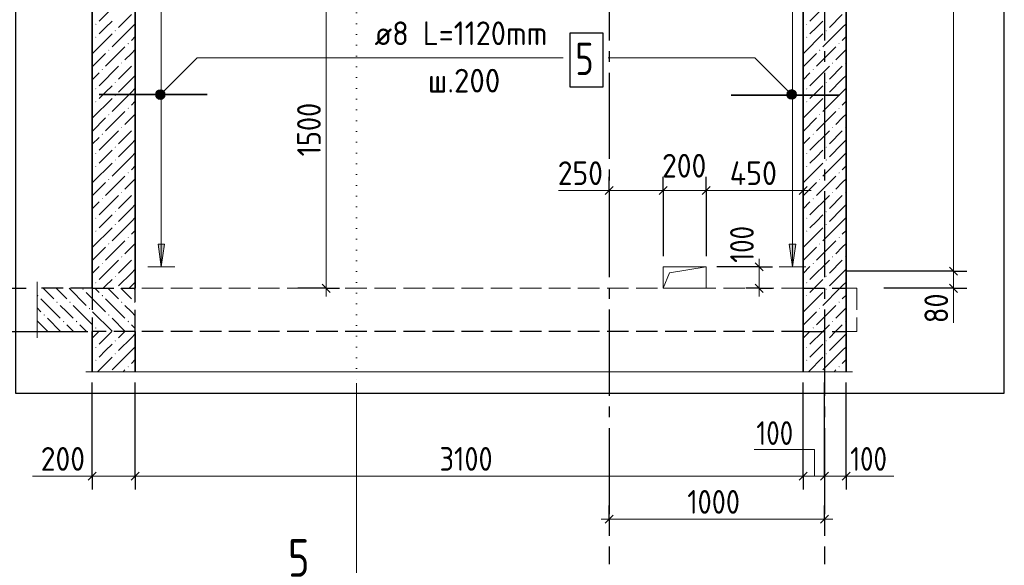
# Model space of a CAD drawing. Header units: millimetres. Extents: x 0 to 50400, y 0 to 35640.
# Tile 3 of 22: x 5724 to 16694, y 12266 to 18346. Entities that reach past the tile are written whole.
import ezdxf

# ---------------------------------------------------------------- set-up
doc = ezdxf.new("R2010")
doc.units = ezdxf.units.MM
for name, pattern in [('______2', [324, 240, -84]), ('______5', [1320, 960, -120, 120, -120]), ('______9', [120, 0, -120])]:
    doc.linetypes.add(name, pattern=pattern)
for name, color, linetype, lineweight in [('Standard', 7, 'Continuous', 25), ('ЖБ Лестница', 52, 'Continuous', 25), ('ЖБ Перекрытие верхний уровень', 7, 'Continuous', 35), ('ЖБ Стена верхний уровень', 7, 'Continuous', 35), ('Общий02', 7, 'Continuous', 18), ('Позиционная метка линия выноска', 7, 'Continuous', 13), ('Размерная линия_ общее', 7, 'Continuous', 13), ('Сечения символ', 7, 'Continuous', 25)]:
    doc.layers.add(name, color=color, linetype=linetype, lineweight=lineweight)
doc.layers.add('Оси', color=7, linetype='______5', true_color=0x656565)
doc.layers.add('Стена ДОП П-обр. неравн', color=7, linetype='Continuous', true_color=0xa0a0a0)
doc.layers.add('Размерная выноска', color=7, linetype='Continuous')
doc.styles.add('ISOCPEUR', font='txt')

msp = doc.modelspace()

# ---------------------------------------------------------------- hatches: boundary and pattern name
at = {"layer": 'ЖБ Перекрытие верхний уровень', "linetype": 'Continuous', "lineweight": 18, "transparency": 33554687}
for points in [[(5918, 15271), (5925, 15279), (5933, 15271), (5925, 15263), (5918, 15270)], [(6422, 15343), (6429, 15351), (6437, 15343), (6429, 15335)], [(6638, 15271), (6645, 15279), (6653, 15271), (6645, 15263)], [(6134, 15199), (6141, 15207), (6149, 15199), (6141, 15191)], [(6278, 15199), (6285, 15207), (6293, 15199), (6285, 15191)], [(6854, 15199), (6861, 15207), (6869, 15199), (6861, 15191)], [(6998, 15199), (7005, 15207), (7012, 15200), (7012, 15198), (7005, 15191)], [(5990, 15055), (5997, 15063), (6005, 15055), (5997, 15047)], [(6494, 15127), (6501, 15135), (6509, 15127), (6501, 15119)], [(6710, 15055), (6717, 15063), (6725, 15055), (6717, 15047)], [(6206, 14983), (6213, 14991), (6221, 14983), (6213, 14975)], [(6350, 14983), (6357, 14991), (6365, 14983), (6357, 14975)], [(6566, 14911), (6573, 14919), (6581, 14911), (6573, 14903)], [(6926, 14983), (6933, 14991), (6941, 14983), (6933, 14975)]]:
    msp.add_hatch(color=7, dxfattribs=at).paths.add_polyline_path(points, flags=16)
at = {"layer": 'ЖБ Стена верхний уровень', "linetype": 'Continuous', "lineweight": 18, "transparency": 33554687}
for points in [[(6567, 18295), (6573, 18301), (6579, 18295), (6573, 18289)], [(6783, 18223), (6789, 18229), (6795, 18223), (6789, 18217)], [(14487, 18295), (14493, 18301), (14499, 18295), (14493, 18289)], [(14703, 18223), (14709, 18229), (14715, 18223), (14709, 18217)], [(6567, 18151), (6573, 18157), (6579, 18151), (6573, 18145)], [(14487, 18151), (14493, 18157), (14499, 18151), (14493, 18145)], [(6711, 18007), (6717, 18013), (6723, 18007), (6717, 18001)], [(6927, 18079), (6933, 18085), (6939, 18079), (6933, 18073)], [(14631, 18007), (14637, 18013), (14643, 18007), (14637, 18001)], [(14847, 18079), (14853, 18085), (14859, 18079), (14853, 18073)], [(6639, 17791), (6645, 17797), (6651, 17791), (6645, 17785)], [(6855, 17863), (6861, 17869), (6867, 17863), (6861, 17857)], [(6999, 17863), (7005, 17869), (7011, 17863), (7005, 17857)], [(14559, 17791), (14565, 17797), (14571, 17791), (14565, 17785)], [(14775, 17863), (14781, 17869), (14787, 17863), (14781, 17857)], [(14919, 17863), (14925, 17869), (14931, 17863), (14925, 17857)], [(6567, 17575), (6573, 17581), (6579, 17575), (6573, 17569)], [(6783, 17647), (6789, 17653), (6795, 17647), (6789, 17641)], [(14487, 17575), (14493, 17581), (14499, 17575), (14493, 17569)], [(14703, 17647), (14709, 17653), (14715, 17647), (14709, 17641)], [(6783, 17503), (6789, 17509), (6795, 17503), (6789, 17497)], [(14703, 17503), (14709, 17509), (14715, 17503), (14709, 17497)], [(6567, 17431), (6573, 17437), (6579, 17431), (6573, 17425)], [(6927, 17359), (6933, 17365), (6939, 17359), (6933, 17353)], [(14487, 17431), (14493, 17437), (14499, 17431), (14493, 17425)], [(14847, 17359), (14853, 17365), (14859, 17359), (14853, 17353)], [(6711, 17287), (6717, 17293), (6723, 17287), (6717, 17281)], [(14631, 17287), (14637, 17293), (14643, 17287), (14637, 17281)], [(6855, 17143), (6861, 17149), (6867, 17143), (6861, 17137)], [(6999, 17143), (7005, 17149), (7011, 17143), (7005, 17137)], [(14775, 17143), (14781, 17149), (14787, 17143), (14781, 17137)], [(14919, 17143), (14925, 17149), (14931, 17143), (14925, 17137)], [(6639, 17071), (6645, 17077), (6651, 17071), (6645, 17065)], [(14559, 17071), (14565, 17077), (14571, 17071), (14565, 17065)], [(6783, 16927), (6789, 16933), (6795, 16927), (6789, 16921)], [(14703, 16927), (14709, 16933), (14715, 16927), (14709, 16921)], [(6567, 16855), (6573, 16861), (6579, 16855), (6573, 16849)], [(6783, 16783), (6789, 16789), (6795, 16783), (6789, 16777)], [(14487, 16855), (14493, 16861), (14499, 16855), (14493, 16849)], [(14703, 16783), (14709, 16789), (14715, 16783), (14709, 16777)], [(6567, 16711), (6573, 16717), (6579, 16711), (6573, 16705)], [(14487, 16711), (14493, 16717), (14499, 16711), (14493, 16705)], [(6711, 16567), (6717, 16573), (6723, 16567), (6717, 16561)], [(6927, 16639), (6933, 16645), (6939, 16639), (6933, 16633)], [(14631, 16567), (14637, 16573), (14643, 16567), (14637, 16561)], [(14847, 16639), (14853, 16645), (14859, 16639), (14853, 16633)], [(6639, 16351), (6645, 16357), (6651, 16351), (6645, 16345)], [(6855, 16423), (6861, 16429), (6867, 16423), (6861, 16417)], [(6999, 16423), (7005, 16429), (7011, 16423), (7005, 16417)], [(14559, 16351), (14565, 16357), (14571, 16351), (14565, 16345)], [(14775, 16423), (14781, 16429), (14787, 16423), (14781, 16417)], [(14919, 16423), (14925, 16429), (14931, 16423), (14925, 16417)], [(6567, 16135), (6573, 16141), (6579, 16135), (6573, 16129)], [(6783, 16207), (6789, 16213), (6795, 16207), (6789, 16201)], [(14487, 16135), (14493, 16141), (14499, 16135), (14493, 16129)], [(14703, 16207), (14709, 16213), (14715, 16207), (14709, 16201)], [(6783, 16063), (6789, 16069), (6795, 16063), (6789, 16057)], [(14703, 16063), (14709, 16069), (14715, 16063), (14709, 16057)], [(6567, 15991), (6573, 15997), (6579, 15991), (6573, 15985)], [(6927, 15919), (6933, 15925), (6939, 15919), (6933, 15913)], [(14487, 15991), (14493, 15997), (14499, 15991), (14493, 15985)], [(14847, 15919), (14853, 15925), (14859, 15919), (14853, 15913)], [(6711, 15847), (6717, 15853), (6723, 15847), (6717, 15841)], [(14631, 15847), (14637, 15853), (14643, 15847), (14637, 15841)], [(6855, 15703), (6861, 15709), (6867, 15703), (6861, 15697)], [(6999, 15703), (7005, 15709), (7011, 15703), (7005, 15697)], [(14775, 15703), (14781, 15709), (14787, 15703), (14781, 15697)], [(14919, 15703), (14925, 15709), (14931, 15703), (14925, 15697)], [(6639, 15631), (6645, 15637), (6651, 15631), (6645, 15625)], [(14559, 15631), (14565, 15637), (14571, 15631), (14565, 15625)], [(6783, 15487), (6789, 15493), (6795, 15487), (6789, 15481)], [(14703, 15487), (14709, 15493), (14715, 15487), (14709, 15481)], [(6567, 15415), (6573, 15421), (6579, 15415), (6573, 15409)], [(14487, 15415), (14493, 15421), (14499, 15415), (14493, 15409)], [(14487, 15271), (14493, 15277), (14499, 15271), (14493, 15265)], [(14703, 15343), (14709, 15349), (14715, 15343), (14709, 15337)], [(14847, 15199), (14853, 15205), (14859, 15199), (14853, 15193)], [(14631, 15127), (14637, 15133), (14643, 15127), (14637, 15121)], [(14775, 14983), (14781, 14989), (14787, 14983), (14781, 14977)], [(14919, 14983), (14925, 14989), (14931, 14983), (14925, 14977)], [(14559, 14911), (14565, 14917), (14571, 14911), (14565, 14905)], [(6567, 14695), (6573, 14701), (6579, 14695), (6573, 14689)], [(6783, 14767), (6789, 14773), (6795, 14767), (6789, 14761)], [(14487, 14695), (14493, 14701), (14499, 14695), (14493, 14689)], [(14703, 14767), (14709, 14773), (14715, 14767), (14709, 14761)], [(6783, 14623), (6789, 14629), (6795, 14623), (6789, 14617)], [(14703, 14623), (14709, 14629), (14715, 14623), (14709, 14617)], [(6567, 14551), (6573, 14557), (6579, 14551), (6573, 14545)], [(6927, 14479), (6933, 14485), (6939, 14479), (6933, 14473)], [(14487, 14551), (14493, 14557), (14499, 14551), (14493, 14545)], [(14847, 14479), (14853, 14485), (14859, 14479), (14853, 14473)]]:
    msp.add_hatch(color=7, dxfattribs=at).paths.add_polyline_path(points, flags=16)
at = {"layer": 'Общий02', "linetype": 'Continuous', "lineweight": 13, "transparency": 33554687}
for points in [[(7266, 15844), (7302, 15592), (7338, 15844)], [(14298, 15844), (14334, 15592), (14370, 15844)]]:
    msp.add_hatch(color=7, dxfattribs=at).paths.add_polyline_path(points)
at = {"layer": 'Позиционная метка линия выноска', "linetype": 'Continuous', "lineweight": 13, "transparency": 33554687}
for points in [[(7344, 17498), (7278, 17564), (7254, 17550)], [(7344, 17526), (7306, 17564), (7278, 17564)], [(7344, 17526), (7278, 17564), (7344, 17498)], [(7306, 17564), (7344, 17526), (7330, 17550)], [(14272, 17527), (14310, 17565), (14286, 17551)], [(14310, 17565), (14272, 17527), (14272, 17499)], [(14310, 17565), (14272, 17499), (14338, 17565)], [(14338, 17565), (14272, 17499), (14286, 17475)], [(14338, 17565), (14286, 17475), (14362, 17551)], [(14362, 17551), (14286, 17475), (14310, 17461)], [(14362, 17551), (14310, 17461), (14376, 17527)], [(7330, 17474), (7254, 17550), (7240, 17526)], [(7330, 17474), (7240, 17526), (7306, 17460)], [(7306, 17460), (7240, 17526), (7240, 17498)], [(7306, 17460), (7240, 17498), (7278, 17460)], [(7278, 17460), (7240, 17498), (7254, 17474)], [(7344, 17498), (7254, 17550), (7330, 17474)], [(14376, 17527), (14310, 17461), (14338, 17461)], [(14376, 17527), (14338, 17461), (14376, 17499)], [(14376, 17499), (14338, 17461), (14362, 17475)]]:
    msp.add_hatch(color=7, dxfattribs=at).paths.add_polyline_path(points)

# ---------------------------------------------------------------- linework, layer by layer
at = {"layer": 'Standard', "color": 7, "linetype": 'Continuous', "lineweight": -3, "transparency": 33554687}
for p, q in [((12292, 16444), (12292, 16594)), ((12892, 16444), (12892, 16594)), ((13372, 16444), (13372, 16594)), ((14452, 16444), (14452, 16594)), ((12292, 16444), (12292, 16294)), ((12292, 16444), (12292, 16444)), ((12892, 16444), (12892, 16294)), ((12892, 16444), (12892, 15713)), ((13372, 16444), (13372, 16294)), ((13372, 16444), (13372, 15713)), ((14452, 16444), (14452, 16294)), ((14452, 16444), (14452, 16431)), ((13963, 15593), (13492, 15593)), ((13963, 15593), (13813, 15593)), ((13963, 15593), (14113, 15593)), ((16128, 15545), (15978, 15545)), ((16128, 15545), (16278, 15545)), ((9139, 15353), (8823, 15353)), ((9139, 15353), (8989, 15353)), ((9139, 15353), (9289, 15353)), ((13963, 15353), (13813, 15353)), ((13963, 15353), (13862, 15353)), ((13963, 15353), (14113, 15353)), ((16128, 15353), (15978, 15353)), ((16128, 15353), (16278, 15353)), ((6532, 13260), (6532, 13410)), ((7012, 13260), (7012, 13410)), ((14452, 13260), (14452, 13410)), ((14692, 13260), (14692, 13410)), ((14932, 13260), (14932, 13410)), ((6532, 13260), (6532, 13110)), ((7012, 13260), (7012, 13110)), ((14452, 13260), (14452, 13110)), ((14692, 13260), (14692, 13110)), ((14932, 13260), (14932, 13110)), ((12292, 12781), (12292, 12931)), ((14692, 12781), (14692, 12931)), ((12292, 12781), (12292, 12631)), ((14692, 12781), (14692, 12631))]:
    msp.add_line(p, q, dxfattribs=at)
at = {"layer": 'Standard', "color": 7, "linetype": 'Continuous', "lineweight": 25, "transparency": 33554687}
for p, q in [((12247, 16399), (12337, 16489)), ((12847, 16399), (12937, 16489)), ((13327, 16399), (13417, 16489)), ((14407, 16399), (14497, 16489)), ((14008, 15548), (13918, 15638)), ((16083, 15590), (16173, 15500)), ((9184, 15308), (9094, 15398)), ((14008, 15308), (13918, 15398)), ((16083, 15398), (16173, 15308)), ((6487, 13215), (6577, 13305)), ((6967, 13215), (7057, 13305)), ((14407, 13215), (14497, 13305)), ((14647, 13215), (14737, 13305)), ((14887, 13215), (14977, 13305)), ((12247, 12736), (12337, 12826)), ((14647, 12736), (14737, 12826))]:
    msp.add_line(p, q, dxfattribs=at)
at = {"layer": 'Standard', "color": 7, "linetype": 'Continuous', "lineweight": 13, "transparency": 33554687}
for p, q in [((12292, 16444), (12202, 16444)), ((12292, 16444), (12892, 16444)), ((12892, 16444), (13372, 16444)), ((13372, 16444), (14452, 16444)), ((14452, 16444), (14542, 16444)), ((13963, 15593), (13963, 15683)), ((16128, 15545), (16128, 15353)), ((9139, 15353), (9139, 15263)), ((13963, 15353), (13963, 15263)), ((16128, 15353), (16128, 15263)), ((6532, 13260), (6442, 13260)), ((6532, 13260), (7012, 13260)), ((7012, 13260), (14452, 13260)), ((14452, 13260), (14692, 13260)), ((14692, 13260), (14932, 13260)), ((14932, 13260), (15022, 13260)), ((12292, 12781), (12202, 12781)), ((12292, 12781), (14692, 12781)), ((14692, 12781), (14782, 12781))]:
    msp.add_line(p, q, dxfattribs=at)
at = {"layer": 'Standard', "color": 254, "linetype": 'Continuous', "lineweight": -3, "true_color": 0xc4c4ff, "transparency": 33554687}
msp.add_lwpolyline([(5678, 14184), (16694, 14184), (16694, 33356), (5678, 33356), (5678, 14184)], dxfattribs=at)
at = {"layer": 'Standard', "color": 7, "linetype": 'Continuous', "lineweight": 13, "transparency": 33554687}
for points in [[(16128, 24665), (16128, 24204), (16128, 24204), (16128, 15545)], [(9139, 15353), (9139, 16712), (9139, 16712), (9139, 18953)], [(13963, 15353), (13963, 15532), (13963, 15532), (13963, 15593)]]:
    msp.add_lwpolyline(points, dxfattribs=at)
at = {"layer": 'Standard', "color": 7, "linetype": 'Continuous', "lineweight": -3, "transparency": 33554687}
for points in [[(16128, 15545), (16082, 15545), (16082, 15545), (14933, 15545)], [(16128, 15353), (16090, 15353), (16090, 15353), (15350, 15353)], [(6532, 13260), (6532, 13280), (6532, 13280), (6532, 13280), (6532, 13280), (6532, 13302), (6532, 13302), (6532, 13588), (6532, 13588), (6532, 14304)], [(7012, 13260), (7012, 13280), (7012, 13280), (7012, 13280), (7012, 13280), (7012, 13320), (7012, 13320), (7012, 13830), (7012, 13830), (7012, 14304)], [(14452, 13260), (14452, 13280), (14452, 13280), (14452, 14304)], [(14692, 13260), (14692, 13280), (14692, 13280), (14692, 14304)], [(14932, 13260), (14932, 13280), (14932, 13280), (14932, 14304)]]:
    msp.add_lwpolyline(points, dxfattribs=at)
at = {"layer": 'ЖБ Лестница', "color": 7, "linetype": 'Continuous', "lineweight": 13, "transparency": 33554687}
for p, q in [((12963, 15524), (13372, 15593)), ((12892, 15353), (12963, 15524))]:
    msp.add_line(p, q, dxfattribs=at)
at = {"layer": 'ЖБ Перекрытие верхний уровень', "color": 7, "linetype": '______2', "lineweight": 25, "transparency": 33554687}
for p, q in [((6532, 15353), (5918, 15353)), ((7012, 14873), (7012, 15353)), ((5918, 14873), (6532, 14873))]:
    msp.add_line(p, q, dxfattribs=at)
at = {"layer": 'ЖБ Перекрытие верхний уровень', "color": 9, "linetype": 'Continuous', "lineweight": 18, "true_color": 0xc7c7c7, "transparency": 33554687}
for p, q in [((5987, 15353), (6105, 15235)), ((6131, 15353), (6249, 15235)), ((6275, 15353), (6465, 15163)), ((6465, 15307), (6681, 15091)), ((6609, 15307), (6563, 15353)), ((6707, 15353), (6825, 15235)), ((6851, 15353), (6969, 15235)), ((6995, 15353), (7012, 15336)), ((5961, 15235), (6177, 15019)), ((6249, 15091), (6177, 15163)), ((6321, 15163), (6537, 14947)), ((6681, 15235), (6897, 15019)), ((6969, 15091), (6897, 15163)), ((5918, 15134), (5961, 15091)), ((6321, 15019), (6249, 15091)), ((6537, 15091), (6753, 14875)), ((7012, 15048), (6969, 15091)), ((5918, 14990), (6033, 14875)), ((6179, 14873), (6033, 15019)), ((6249, 14947), (6323, 14873)), ((6393, 14947), (6467, 14873)), ((6899, 14873), (6753, 15019)), ((6969, 14947), (7012, 14904)), ((6611, 14873), (6609, 14875))]:
    msp.add_line(p, q, dxfattribs=at)
at = {"layer": 'ЖБ Перекрытие верхний уровень', "color": 7, "linetype": '______2', "lineweight": 18, "transparency": 33554687}
for p, q in [((14452, 15353), (7012, 15353)), ((15052, 15353), (14932, 15353)), ((15052, 15353), (15052, 14873)), ((14932, 14873), (15052, 14873))]:
    msp.add_line(p, q, dxfattribs=at)
at = {"layer": 'ЖБ Стена верхний уровень', "color": 7, "linetype": 'Continuous', "lineweight": 35, "transparency": 33554687}
for p, q in [((6532, 18953), (6532, 15353)), ((7012, 15353), (7012, 18953)), ((14452, 18953), (14452, 15353)), ((14932, 15353), (14932, 18953)), ((14452, 15353), (14452, 14873)), ((14932, 14873), (14932, 15353)), ((6532, 14873), (6532, 14424)), ((7012, 14424), (7012, 14873)), ((14452, 14873), (14452, 14424)), ((14932, 14424), (14932, 14873))]:
    msp.add_line(p, q, dxfattribs=at)
at = {"layer": 'ЖБ Стена верхний уровень', "color": 251, "linetype": 'Continuous', "lineweight": 18, "true_color": 0x494949, "transparency": 33554687}
for p, q in [((6825, 18547), (6609, 18331)), ((14745, 18547), (14529, 18331)), ((6681, 18259), (6753, 18331)), ((6969, 18403), (6825, 18259)), ((14601, 18259), (14673, 18331)), ((14889, 18403), (14745, 18259)), ((6537, 18259), (6532, 18254)), ((6609, 18187), (6681, 18259)), ((6969, 18259), (6753, 18043)), ((7012, 18302), (6969, 18259)), ((14457, 18259), (14452, 18254)), ((14529, 18187), (14601, 18259)), ((14889, 18259), (14673, 18043)), ((14932, 18302), (14889, 18259)), ((6537, 18115), (6532, 18110)), ((6753, 18187), (6537, 17971)), ((7012, 18158), (6969, 18115)), ((14457, 18115), (14452, 18110)), ((14673, 18187), (14457, 17971)), ((14932, 18158), (14889, 18115)), ((6897, 18043), (6681, 17827)), ((6969, 17971), (7012, 18014)), ((14817, 18043), (14601, 17827)), ((14889, 17971), (14932, 18014)), ((6681, 17971), (6532, 17822)), ((6897, 17899), (6969, 17971)), ((14601, 17971), (14452, 17822)), ((14817, 17899), (14889, 17971)), ((6825, 17827), (6609, 17611)), ((6969, 17827), (6825, 17683)), ((14745, 17827), (14529, 17611)), ((14889, 17827), (14745, 17683)), ((6532, 17678), (6609, 17755)), ((6969, 17683), (6825, 17539)), ((6969, 17683), (7012, 17726)), ((14452, 17678), (14529, 17755)), ((14889, 17683), (14745, 17539)), ((14889, 17683), (14932, 17726)), ((6681, 17539), (6753, 17611)), ((7012, 17582), (6969, 17539)), ((14601, 17539), (14673, 17611)), ((14932, 17582), (14889, 17539)), ((6537, 17539), (6532, 17534)), ((6753, 17467), (6537, 17251)), ((6609, 17467), (6681, 17539)), ((6969, 17539), (6753, 17323)), ((14457, 17539), (14452, 17534)), ((14673, 17467), (14457, 17251)), ((14529, 17467), (14601, 17539)), ((14889, 17539), (14673, 17323)), ((6537, 17395), (6532, 17390)), ((7012, 17438), (6969, 17395)), ((14457, 17395), (14452, 17390)), ((14932, 17438), (14889, 17395)), ((6681, 17251), (6532, 17102)), ((6897, 17323), (6681, 17107)), ((6897, 17179), (6969, 17251)), ((6969, 17251), (7012, 17294)), ((14601, 17251), (14452, 17102)), ((14817, 17323), (14601, 17107)), ((14817, 17179), (14889, 17251)), ((14889, 17251), (14932, 17294)), ((6532, 16958), (6609, 17035)), ((6825, 17107), (6609, 16891)), ((6969, 17107), (6825, 16963)), ((6969, 16963), (7012, 17006)), ((14452, 16958), (14529, 17035)), ((14745, 17107), (14529, 16891)), ((14889, 17107), (14745, 16963)), ((14889, 16963), (14932, 17006)), ((6969, 16963), (6825, 16819)), ((14889, 16963), (14745, 16819)), ((6537, 16819), (6532, 16814)), ((6609, 16747), (6681, 16819)), ((6681, 16819), (6753, 16891)), ((6969, 16819), (6753, 16603)), ((7012, 16862), (6969, 16819)), ((14457, 16819), (14452, 16814)), ((14529, 16747), (14601, 16819)), ((14601, 16819), (14673, 16891)), ((14889, 16819), (14673, 16603)), ((14932, 16862), (14889, 16819)), ((6537, 16675), (6532, 16670)), ((6753, 16747), (6537, 16531)), ((7012, 16718), (6969, 16675)), ((14457, 16675), (14452, 16670)), ((14673, 16747), (14457, 16531)), ((14932, 16718), (14889, 16675)), ((6897, 16603), (6681, 16387)), ((6969, 16531), (7012, 16574)), ((14817, 16603), (14601, 16387)), ((14889, 16531), (14932, 16574)), ((6681, 16531), (6532, 16382)), ((6897, 16459), (6969, 16531)), ((14601, 16531), (14452, 16382)), ((14817, 16459), (14889, 16531)), ((6825, 16387), (6609, 16171)), ((6969, 16387), (6825, 16243)), ((14745, 16387), (14529, 16171)), ((14889, 16387), (14745, 16243)), ((6532, 16238), (6609, 16315)), ((6969, 16243), (6825, 16099)), ((6969, 16243), (7012, 16286)), ((14452, 16238), (14529, 16315)), ((14889, 16243), (14745, 16099)), ((14889, 16243), (14932, 16286)), ((6681, 16099), (6753, 16171)), ((7012, 16142), (6969, 16099)), ((14601, 16099), (14673, 16171)), ((14932, 16142), (14889, 16099)), ((6537, 16099), (6532, 16094)), ((6753, 16027), (6537, 15811)), ((6609, 16027), (6681, 16099)), ((6969, 16099), (6753, 15883)), ((14457, 16099), (14452, 16094)), ((14673, 16027), (14457, 15811)), ((14529, 16027), (14601, 16099)), ((14889, 16099), (14673, 15883)), ((6537, 15955), (6532, 15950)), ((7012, 15998), (6969, 15955)), ((14457, 15955), (14452, 15950)), ((14932, 15998), (14889, 15955)), ((6681, 15811), (6532, 15662)), ((6897, 15883), (6681, 15667)), ((6897, 15739), (6969, 15811)), ((6969, 15811), (7012, 15854)), ((14601, 15811), (14452, 15662)), ((14817, 15883), (14601, 15667)), ((14817, 15739), (14889, 15811)), ((14889, 15811), (14932, 15854)), ((6532, 15518), (6609, 15595)), ((6825, 15667), (6609, 15451)), ((6969, 15667), (6825, 15523)), ((14452, 15518), (14529, 15595)), ((14745, 15667), (14529, 15451)), ((14889, 15667), (14745, 15523)), ((6969, 15523), (6825, 15379)), ((6969, 15523), (7012, 15566)), ((14889, 15523), (14745, 15379)), ((14889, 15523), (14932, 15566)), ((6537, 15379), (6532, 15374)), ((6655, 15353), (6681, 15379)), ((6681, 15379), (6753, 15451)), ((6969, 15379), (6943, 15353)), ((7012, 15422), (6969, 15379)), ((14457, 15379), (14452, 15374)), ((14575, 15353), (14601, 15379)), ((14601, 15379), (14673, 15451)), ((14889, 15379), (14863, 15353)), ((14932, 15422), (14889, 15379)), ((14673, 15307), (14457, 15091)), ((14529, 15307), (14575, 15353)), ((14863, 15353), (14673, 15163)), ((14932, 15278), (14889, 15235)), ((14457, 15235), (14452, 15230)), ((14817, 15163), (14601, 14947)), ((14601, 15091), (14452, 14942)), ((14817, 15019), (14889, 15091)), ((14889, 15091), (14932, 15134)), ((14745, 14947), (14671, 14873)), ((14889, 14947), (14815, 14873)), ((6532, 14798), (6607, 14873)), ((6751, 14873), (6609, 14731)), ((6895, 14873), (6825, 14803)), ((6969, 14803), (7012, 14846)), ((14452, 14798), (14527, 14873)), ((14527, 14873), (14529, 14875)), ((14671, 14873), (14529, 14731)), ((14815, 14873), (14745, 14803)), ((14889, 14803), (14932, 14846)), ((6681, 14659), (6753, 14731)), ((6969, 14803), (6825, 14659)), ((7012, 14702), (6969, 14659)), ((14601, 14659), (14673, 14731)), ((14889, 14803), (14745, 14659)), ((14932, 14702), (14889, 14659)), ((6537, 14659), (6532, 14654)), ((6609, 14587), (6681, 14659)), ((6969, 14659), (6753, 14443)), ((14457, 14659), (14452, 14654)), ((14529, 14587), (14601, 14659)), ((14889, 14659), (14673, 14443)), ((6537, 14515), (6532, 14510)), ((6753, 14587), (6591, 14424)), ((7012, 14558), (6969, 14515)), ((14457, 14515), (14452, 14510)), ((14673, 14587), (14511, 14424)), ((14932, 14558), (14889, 14515)), ((6897, 14443), (6879, 14424)), ((14817, 14443), (14799, 14424))]:
    msp.add_line(p, q, dxfattribs=at)
at = {"layer": 'ЖБ Стена верхний уровень', "color": 7, "linetype": 'Continuous', "lineweight": 18, "transparency": 33554687}
for p, q in [((12892, 15353), (12892, 15593)), ((12892, 15593), (13372, 15593)), ((13372, 15593), (13372, 15353)), ((13372, 15353), (12892, 15353))]:
    msp.add_line(p, q, dxfattribs=at)
at = {"layer": 'ЖБ Стена верхний уровень', "color": 253, "linetype": '______2', "lineweight": -3, "true_color": 0xababab, "transparency": 33554687}
for p, q in [((6532, 15353), (6532, 14873)), ((6532, 15353), (7012, 15353)), ((14452, 15353), (14932, 15353)), ((7012, 14873), (6532, 14873)), ((14452, 14873), (7012, 14873)), ((14452, 14873), (14932, 14873))]:
    msp.add_line(p, q, dxfattribs=at)
at = {"layer": 'Общий02', "color": 251, "linetype": 'Continuous', "lineweight": 13, "true_color": 0x494949, "transparency": 33554687}
for p, q in [((7302, 24784), (7302, 15592)), ((14334, 24784), (14334, 15592)), ((7338, 15844), (7266, 15844)), ((7266, 15844), (7302, 15592)), ((7302, 15844), (7302, 15862)), ((7302, 15592), (7338, 15844)), ((14370, 15844), (14298, 15844)), ((14298, 15844), (14334, 15592)), ((14334, 15844), (14334, 15862)), ((14334, 15592), (14370, 15844)), ((7452, 15592), (7152, 15592)), ((7302, 15592), (7302, 15592)), ((7302, 15592), (7302, 15592)), ((7302, 15592), (7302, 15592)), ((14484, 15592), (14184, 15592)), ((14334, 15592), (14334, 15592)), ((14334, 15592), (14334, 15592)), ((14334, 15592), (14334, 15592))]:
    msp.add_line(p, q, dxfattribs=at)
at = {"layer": 'Оси', "color": 8, "linetype": '______5', "lineweight": -3, "transparency": 33554687}
for p, q in [((12292, 32276), (12292, 12279)), ((14692, 32276), (14692, 12279))]:
    msp.add_line(p, q, dxfattribs=at)
at = {"layer": 'Позиционная метка линия выноска', "color": 7, "linetype": 'Continuous', "lineweight": 13, "transparency": 33554687}
for p, q in [((14286, 17551), (14286, 17551)), ((14362, 17551), (14362, 17551)), ((7254, 17550), (7254, 17550)), ((7254, 17474), (7254, 17474)), ((7330, 17550), (7330, 17550)), ((7330, 17474), (7330, 17474)), ((14286, 17475), (14286, 17475)), ((14362, 17475), (14362, 17475))]:
    msp.add_line(p, q, dxfattribs=at)
for points in [[(11780, 17923), (7703, 17923), (7292, 17512)], [(12282, 17923), (13915, 17923), (14324, 17513)]]:
    msp.add_lwpolyline(points, dxfattribs=at)
for centre in [(7292, 17512), (14324, 17513)]:
    msp.add_circle(centre, 54, dxfattribs=at)
at = {"layer": 'Размерная выноска', "color": 7, "linetype": 'Continuous', "lineweight": 13, "transparency": 33554687}
for p, q in [((12292, 16444), (11728, 16444)), ((5918, 15425), (5918, 14801)), ((16128, 15353), (16128, 14969)), ((6460, 14424), (7084, 14424)), ((14524, 14424), (6940, 14424)), ((14524, 14424), (6940, 14424)), ((14380, 14424), (15004, 14424)), ((14580, 13558), (13906, 13558)), ((14580, 13260), (14580, 13558)), ((6532, 13260), (5868, 13260)), ((14932, 13260), (15463, 13260))]:
    msp.add_line(p, q, dxfattribs=at)
at = {"layer": 'Размерная линия_ общее', "color": 7, "linetype": 'Continuous', "lineweight": -3, "transparency": 33554687}
for p, q in [((5416, 15353), (5798, 15353)), ((4665, 14873), (6461, 14873))]:
    msp.add_line(p, q, dxfattribs=at)
at = {"layer": 'Сечения символ', "color": 7, "linetype": '______9', "lineweight": 13, "transparency": 33554687}
msp.add_line((9476, 31873), (9476, 14296), dxfattribs=at)
at = {"layer": 'Сечения символ', "color": 7, "linetype": 'Continuous', "lineweight": 13, "transparency": 33554687}
msp.add_lwpolyline([(9476, 14296), (9476, 12056), (8768, 12056)], dxfattribs=at)
at = {"layer": 'Стена ДОП П-обр. неравн', "color": 7, "linetype": 'Continuous', "lineweight": 35, "transparency": 33554687}
for p, q in [((6608, 17512), (7812, 17512)), ((14857, 17505), (13652, 17505))]:
    msp.add_line(p, q, dxfattribs=at)
at = {"layer": 'Стена ДОП П-обр. неравн', "color": 7, "linetype": 'Continuous', "lineweight": 25, "transparency": 33554687}
msp.add_lwpolyline([(11854, 17598), (12226, 17598), (12226, 18198), (11854, 18198), (11854, 17598)], dxfattribs=at)

# ---------------------------------------------------------------- texts
at = {"layer": 'Standard', "color": 7, "linetype": 'Continuous', "lineweight": 25, "transparency": 33554687, "char_height": 264, "attachment_point": 7, "rotation": 90, "style": 'ISOCPEUR'}
for s, insert, width in [('\\W0.87;1500', (9079, 16823), 800.28), ('\\W0.83;100', (13903, 15638), 610.28), ('\\W0.87;80', (16068, 14965), 484.72)]:
    msp.add_mtext(s, dxfattribs=dict(at, insert=insert, width=width))
at = {"layer": 'Standard', "color": 7, "linetype": 'Continuous', "lineweight": 25, "transparency": 33554687, "char_height": 264, "attachment_point": 7, "style": 'ISOCPEUR'}
for s, insert, width in [('\\W0.91;200', (12881, 16587), 674.38), ('\\W0.91;250', (11719, 16504), 674.38), ('\\W0.92;450', (13635, 16504), 701.32), ('\\W0.83;100', (13932, 13608), 610.29), ('\\W0.91;200', (5959, 13320), 674.38), ('\\W0.87;3100', (10402, 13320), 800.29), ('\\W0.83;100', (14977, 13320), 610.29), ('\\W0.87;1000', (13162, 12841), 800.28)]:
    msp.add_mtext(s, dxfattribs=dict(at, insert=insert, width=width))
at = {"layer": 'Сечения символ', "color": 7, "linetype": 'Continuous', "lineweight": 35, "transparency": 33554687, "insert": (8714, 12138), "char_height": 420, "width": 456.98, "attachment_point": 7, "style": 'ISOCPEUR'}
msp.add_mtext('\\W0.78;5', dxfattribs=at)
at = {"layer": 'Стена ДОП П-обр. неравн', "color": 7, "linetype": 'Continuous', "lineweight": 13, "transparency": 33554687, "attachment_point": 7, "style": 'ISOCPEUR'}
for s, insert, char_height, width in [('\\W0.93;ø8 L=1120mm ', (9678, 18063), 264, 2339.96), ('\\W0.78;5', (11914, 17730), 360, 391.69), ('\\W0.95;ш.200 ', (10272, 17535), 264, 1154.55)]:
    msp.add_mtext(s, dxfattribs=dict(at, insert=insert, char_height=char_height, width=width))

doc.saveas('drawing.dxf')
